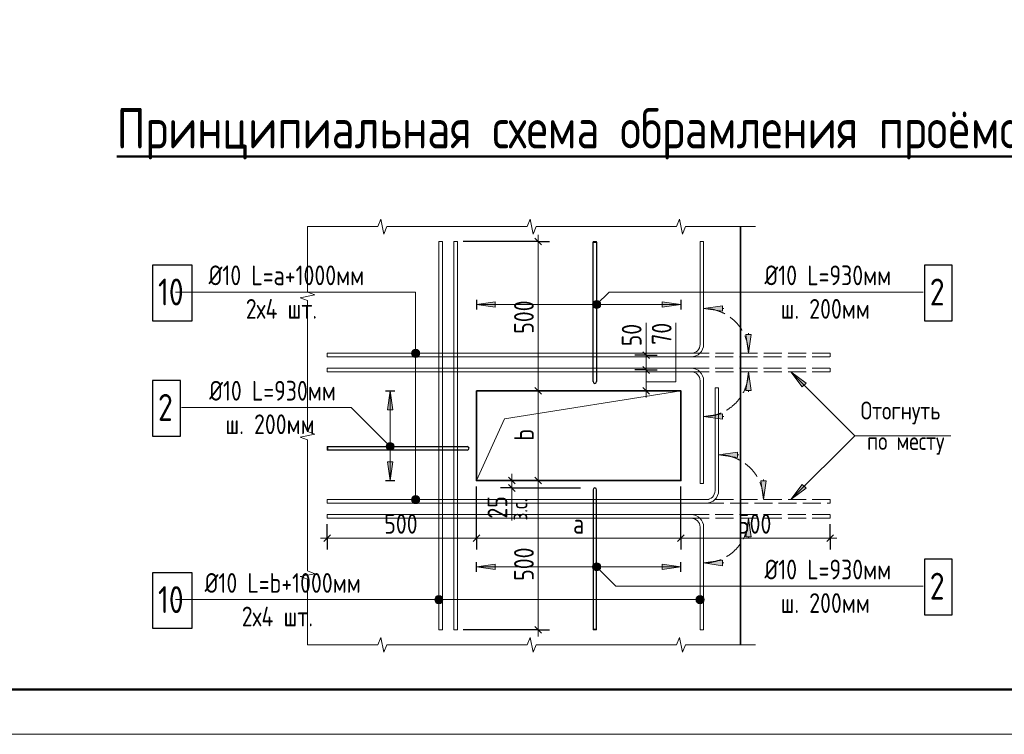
# Model space of a CAD drawing. Header units: millimetres. Extents: x 0 to 61017, y 0 to 42000.
# Tile 2 of 29: x 12609 to 23597, y 0 to 7975. Entities that reach past the tile are written whole.
import ezdxf

# ---------------------------------------------------------------- set-up
doc = ezdxf.new("R2010")
doc.units = ezdxf.units.MM
doc.linetypes.add('______2', pattern=[270, 200, -70])
for name, color, linetype, lineweight in [('Standard', 7, 'Continuous', 25), ('Арм.стержн.ниж.зоны 2й ряд', 7, '______2', 25), ('ЖБ Перекрытие средний уровень', 7, 'Continuous', 50), ('Размерная линия_ общее', 7, 'Continuous', 13), ('Текст_ общее', 7, 'Continuous', 25), ('Фоновоя арматура Х1', 7, 'Continuous', 25)]:
    doc.layers.add(name, color=color, linetype=linetype, lineweight=lineweight)
doc.styles.add('GOST 2.304-81', font='txt')

msp = doc.modelspace()

# ---------------------------------------------------------------- hatches: boundary and pattern name
at = {"layer": 'Standard', "linetype": 'Continuous', "lineweight": 13, "transparency": 33554687}
for points in [[(19090, 4784), (19035, 4839), (19015, 4827)], [(19090, 4807), (19058, 4839), (19035, 4839)], [(19090, 4807), (19035, 4839), (19090, 4784)], [(19058, 4839), (19090, 4807), (19079, 4827)], [(17916, 4826), (17706, 4796), (17916, 4766)], [(19079, 4764), (19015, 4827), (19003, 4807)], [(19079, 4764), (19003, 4807), (19058, 4752)], [(19058, 4752), (19003, 4807), (19003, 4784)], [(19058, 4752), (19003, 4784), (19035, 4752)], [(19035, 4752), (19003, 4784), (19015, 4764)], [(19090, 4784), (19015, 4827), (19079, 4764)], [(20451, 4782), (20241, 4752), (20451, 4722)], [(20771, 3836), (20741, 4046), (20711, 3836)], [(21384, 3918), (21214, 4046), (21341, 3876)], [(16699, 3224), (16731, 3255), (16711, 3244)], [(16731, 3255), (16699, 3224), (16699, 3201)], [(16731, 3255), (16699, 3201), (16754, 3255)], [(16754, 3255), (16699, 3201), (16711, 3180)], [(16754, 3255), (16711, 3180), (16774, 3244)], [(16774, 3244), (16711, 3180), (16731, 3169)], [(16774, 3244), (16731, 3169), (16786, 3224)], [(16786, 3224), (16731, 3169), (16754, 3169)], [(16786, 3224), (16754, 3169), (16786, 3201)], [(16786, 3201), (16754, 3169), (16774, 3180)], [(20618, 3149), (20408, 3119), (20618, 3089)], [(16712, 3042), (16742, 2832), (16772, 3042)], [(21341, 2789), (21214, 2619), (21384, 2746)], [(20771, 2202), (20741, 2412), (20711, 2202)], [(17916, 1899), (17706, 1869), (17916, 1839)], [(19015, 1837), (19058, 1912), (19003, 1857)], [(19003, 1857), (19058, 1912), (19035, 1912)], [(19003, 1857), (19035, 1912), (19003, 1880)], [(19003, 1880), (19035, 1912), (19015, 1901)], [(19015, 1837), (19079, 1901), (19058, 1912)], [(19035, 1825), (19079, 1901), (19015, 1837)], [(19035, 1825), (19090, 1880), (19079, 1901)], [(19058, 1825), (19090, 1880), (19035, 1825)], [(19058, 1825), (19090, 1857), (19090, 1880)], [(19090, 1857), (19058, 1825), (19079, 1837)]]:
    msp.add_hatch(color=7, dxfattribs=at).paths.add_polyline_path(points)
for points in [[(19778, 4826), (19988, 4796), (19778, 4766)], [(20771, 4462), (20741, 4252), (20711, 4462)], [(16712, 3622), (16742, 3832), (16772, 3622)], [(20451, 3516), (20241, 3546), (20451, 3576)], [(20938, 2829), (20908, 2619), (20878, 2829)], [(19778, 1899), (19988, 1869), (19778, 1839)], [(20451, 1882), (20241, 1912), (20451, 1942)]]:
    msp.add_hatch(color=7, dxfattribs=at).paths.add_polyline_path(points, flags=16)
at = {"layer": 'Текст_ общее', "linetype": 'Continuous', "lineweight": 13, "transparency": 33554687}
for points in [[(16988, 4275), (17066, 4275), (17049, 4291)], [(16988, 4275), (17049, 4291), (17004, 4291)], [(17004, 4291), (17049, 4291), (17027, 4297)], [(16982, 4252), (17072, 4252), (17066, 4275)], [(16982, 4252), (17066, 4275), (16988, 4275)], [(16988, 4230), (17072, 4252), (16982, 4252)], [(16988, 4230), (17066, 4230), (17072, 4252)], [(17004, 4214), (17066, 4230), (16988, 4230)], [(17004, 4214), (17049, 4214), (17066, 4230)], [(17049, 4214), (17004, 4214), (17027, 4207)], [(16982, 2619), (17072, 2619), (17066, 2641)], [(16982, 2619), (17066, 2641), (16988, 2641)], [(16988, 2641), (17066, 2641), (17049, 2658)], [(16988, 2641), (17049, 2658), (17004, 2658)], [(17004, 2658), (17049, 2658), (17027, 2664)], [(16988, 2596), (17072, 2619), (16982, 2619)], [(16988, 2596), (17066, 2596), (17072, 2619)], [(17004, 2580), (17066, 2596), (16988, 2596)], [(17004, 2580), (17049, 2580), (17066, 2596)], [(17049, 2580), (17004, 2580), (17027, 2574)], [(17263, 1464), (17263, 1541), (17247, 1525)], [(17286, 1458), (17286, 1548), (17263, 1541)], [(17286, 1458), (17263, 1541), (17263, 1464)], [(17308, 1464), (17308, 1541), (17286, 1548)], [(17308, 1464), (17286, 1548), (17286, 1458)], [(17325, 1480), (17325, 1525), (17308, 1541)], [(17325, 1480), (17308, 1541), (17308, 1464)], [(20178, 1464), (20178, 1541), (20162, 1525)], [(20201, 1458), (20201, 1548), (20178, 1541)], [(20201, 1458), (20178, 1541), (20178, 1464)], [(20223, 1464), (20223, 1541), (20201, 1548)], [(20223, 1464), (20201, 1548), (20201, 1458)], [(20240, 1480), (20240, 1525), (20223, 1541)], [(20240, 1480), (20223, 1541), (20223, 1464)], [(17247, 1480), (17247, 1525), (17241, 1503)], [(17263, 1464), (17247, 1525), (17247, 1480)], [(17325, 1525), (17325, 1480), (17331, 1503)], [(20162, 1480), (20162, 1525), (20156, 1503)], [(20178, 1464), (20162, 1525), (20162, 1480)], [(20240, 1525), (20240, 1480), (20246, 1503)]]:
    msp.add_hatch(color=7, dxfattribs=at).paths.add_polyline_path(points)

# ---------------------------------------------------------------- linework, layer by layer
at = {"layer": 'Standard', "color": 7, "linetype": 'Continuous', "lineweight": 13, "transparency": 33554687}
for p, q in [((16638, 5749), (16604, 5666)), ((16671, 5582), (16638, 5749)), ((18304, 5749), (18271, 5666)), ((18338, 5582), (18304, 5749)), ((19971, 5749), (19938, 5666)), ((20004, 5582), (19971, 5749)), ((15821, 5666), (15821, 5666)), ((16604, 5666), (15821, 5666)), ((15821, 5666), (15821, 4934)), ((16704, 5666), (16671, 5582)), ((17488, 5666), (16704, 5666)), ((18271, 5666), (17488, 5666)), ((18371, 5666), (18338, 5582)), ((19154, 5666), (18371, 5666)), ((19938, 5666), (19154, 5666)), ((20038, 5666), (20004, 5582)), ((20821, 5666), (20038, 5666)), ((15904, 4903), (15738, 4872)), ((15738, 4872), (15821, 4841)), ((15821, 4934), (15904, 4903)), ((15821, 4841), (15821, 4110)), ((19015, 4827), (19015, 4827)), ((19015, 4764), (19015, 4764)), ((19079, 4827), (19079, 4827)), ((19079, 4764), (19079, 4764)), ((19598, 4232), (19598, 4592)), ((15821, 4110), (15821, 3379)), ((21214, 4046), (21214, 4046)), ((21214, 4046), (21214, 4046)), ((21214, 4046), (21214, 4046)), ((21214, 4046), (21341, 3876)), ((21384, 3918), (21214, 4046)), ((21341, 3876), (21384, 3918)), ((21363, 3897), (21373, 3886)), ((15904, 3348), (15738, 3317)), ((15738, 3317), (15821, 3286)), ((15821, 3379), (15904, 3348)), ((15821, 3286), (15821, 2554)), ((16711, 3244), (16711, 3244)), ((16774, 3244), (16774, 3244)), ((16711, 3180), (16711, 3180)), ((16774, 3180), (16774, 3180)), ((21341, 2789), (21214, 2619)), ((21384, 2746), (21341, 2789)), ((21363, 2767), (21373, 2778)), ((18100, 2739), (18100, 2386)), ((21214, 2619), (21384, 2746)), ((15821, 2554), (15821, 1823)), ((21214, 2619), (21214, 2619)), ((21214, 2619), (21214, 2619)), ((21214, 2619), (21214, 2619)), ((19015, 1901), (19015, 1901)), ((19079, 1901), (19079, 1901)), ((15904, 1792), (15738, 1761)), ((15738, 1761), (15821, 1730)), ((15821, 1823), (15904, 1792)), ((19015, 1837), (19015, 1837)), ((19079, 1837), (19079, 1837)), ((15821, 1730), (15821, 999)), ((15821, 999), (16604, 999)), ((15821, 999), (15821, 999)), ((16604, 999), (16638, 1082)), ((16638, 1082), (16671, 916)), ((16671, 916), (16704, 999)), ((16704, 999), (17488, 999)), ((17488, 999), (18271, 999)), ((18271, 999), (18304, 1082)), ((18304, 1082), (18338, 916)), ((18338, 916), (18371, 999)), ((18371, 999), (19154, 999)), ((19154, 999), (19938, 999)), ((19938, 999), (19971, 1082)), ((19971, 1082), (20004, 916)), ((20004, 916), (20038, 999)), ((20038, 999), (20821, 999)), ((20821, 999), (20821, 999))]:
    msp.add_line(p, q, dxfattribs=at)
at = {"layer": 'Standard', "color": 251, "linetype": 'Continuous', "lineweight": 13, "true_color": 0x494949, "transparency": 33554687}
for p, q in [((17916, 4826), (17706, 4796)), ((19988, 4796), (17706, 4796)), ((17706, 4796), (17706, 4796)), ((17706, 4796), (17706, 4796)), ((17706, 4796), (17706, 4796)), ((17706, 4796), (17916, 4766)), ((17916, 4766), (17916, 4826)), ((17916, 4796), (17931, 4796)), ((19778, 4796), (19763, 4796)), ((19778, 4766), (19778, 4826)), ((19778, 4826), (19988, 4796)), ((19988, 4796), (19778, 4766)), ((19988, 4796), (19988, 4796)), ((19988, 4796), (19988, 4796)), ((19988, 4796), (19988, 4796)), ((20451, 4782), (20241, 4752)), ((20241, 4752), (20241, 4752)), ((20241, 4752), (20241, 4752)), ((20241, 4752), (20241, 4752)), ((20241, 4752), (20451, 4722)), ((20451, 4722), (20451, 4782)), ((20451, 4752), (20466, 4752)), ((20741, 4252), (20711, 4462)), ((20711, 4462), (20771, 4462)), ((20741, 4462), (20741, 4477)), ((20771, 4462), (20741, 4252)), ((20741, 4252), (20741, 4252)), ((20741, 4252), (20741, 4252)), ((20741, 4252), (20741, 4252)), ((20741, 4046), (20711, 3836)), ((20741, 4046), (20741, 4046)), ((20741, 4046), (20741, 4046)), ((20741, 4046), (20741, 4046)), ((20771, 3836), (20741, 4046)), ((16712, 3622), (16742, 3832)), ((16742, 3832), (16742, 2832)), ((16742, 3832), (16742, 3832)), ((16742, 3832), (16742, 3832)), ((16742, 3832), (16742, 3832)), ((16742, 3832), (16772, 3622)), ((20711, 3836), (20771, 3836)), ((20741, 3836), (20741, 3821)), ((16772, 3622), (16712, 3622)), ((16742, 3622), (16742, 3607)), ((20241, 3546), (20451, 3576)), ((20241, 3546), (20241, 3546)), ((20241, 3546), (20241, 3546)), ((20241, 3546), (20241, 3546)), ((20451, 3516), (20241, 3546)), ((20451, 3576), (20451, 3516)), ((20451, 3546), (20466, 3546)), ((20618, 3149), (20408, 3119)), ((20408, 3119), (20408, 3119)), ((20408, 3119), (20408, 3119)), ((20408, 3119), (20408, 3119)), ((20408, 3119), (20618, 3089)), ((20618, 3089), (20618, 3149)), ((20618, 3119), (20633, 3119)), ((16772, 3042), (16712, 3042)), ((16712, 3042), (16742, 2832)), ((16742, 3042), (16742, 3057)), ((16742, 2832), (16772, 3042)), ((16742, 2832), (16742, 2832)), ((16742, 2832), (16742, 2832)), ((16742, 2832), (16742, 2832)), ((20908, 2619), (20878, 2829)), ((20878, 2829), (20938, 2829)), ((20908, 2829), (20908, 2844)), ((20938, 2829), (20908, 2619)), ((20908, 2619), (20908, 2619)), ((20908, 2619), (20908, 2619)), ((20908, 2619), (20908, 2619)), ((20741, 2412), (20711, 2202)), ((20741, 2412), (20741, 2412)), ((20741, 2412), (20741, 2412)), ((20741, 2412), (20741, 2412)), ((20771, 2202), (20741, 2412)), ((20711, 2202), (20771, 2202)), ((20741, 2202), (20741, 2187)), ((17916, 1899), (17706, 1869)), ((19988, 1869), (17706, 1869)), ((17706, 1869), (17706, 1869)), ((17706, 1869), (17706, 1869)), ((17706, 1869), (17706, 1869)), ((17706, 1869), (17916, 1839)), ((17916, 1839), (17916, 1899)), ((17916, 1869), (17931, 1869)), ((19778, 1869), (19763, 1869)), ((19778, 1839), (19778, 1899)), ((19778, 1899), (19988, 1869)), ((19988, 1869), (19778, 1839)), ((19988, 1869), (19988, 1869)), ((19988, 1869), (19988, 1869)), ((19988, 1869), (19988, 1869)), ((20241, 1912), (20451, 1942)), ((20241, 1912), (20241, 1912)), ((20241, 1912), (20241, 1912)), ((20241, 1912), (20241, 1912)), ((20451, 1882), (20241, 1912)), ((20451, 1942), (20451, 1882)), ((20451, 1912), (20466, 1912))]:
    msp.add_line(p, q, dxfattribs=at)
at = {"layer": 'Standard', "color": 7, "linetype": '______2', "lineweight": 13, "transparency": 33554687}
for p, q in [((21654, 4252), (20101, 4252)), ((20101, 4212), (21654, 4212)), ((21654, 4212), (21654, 4252)), ((20101, 4086), (21654, 4086)), ((21654, 4086), (21654, 4046)), ((21654, 4046), (20101, 4046)), ((21654, 2619), (20268, 2619)), ((20268, 2579), (21654, 2579)), ((21654, 2579), (21654, 2619)), ((20101, 2452), (21654, 2452)), ((21654, 2452), (21654, 2412)), ((21654, 2412), (20101, 2412))]:
    msp.add_line(p, q, dxfattribs=at)
at = {"layer": 'Standard', "color": 7, "linetype": 'Continuous', "lineweight": 13, "transparency": 33554687}
msp.add_lwpolyline([(0, 0), (59400, 0), (59400, 42000), (0, 42000), (0, 0)], close=True, dxfattribs=at)
at = {"layer": 'Standard', "color": 7, "linetype": 'Continuous', "lineweight": 50, "transparency": 33554687}
msp.add_lwpolyline([(2000, 41500), (58900, 41500), (58900, 500), (2000, 500), (2000, 41500)], close=True, dxfattribs=at)
at = {"layer": 'Standard', "color": 7, "linetype": 'Continuous', "lineweight": 13, "transparency": 33554687}
for points in [[(17326, 5499), (17326, 1166), (17286, 1166), (17286, 5499), (17326, 5499)], [(17493, 5499), (17493, 1166), (17453, 1166), (17453, 5499), (17493, 5499)], [(19047, 5492), (19007, 5492), (19007, 5499), (19047, 5499), (19047, 5492)], [(20201, 4352), (20201, 5499), (20241, 5499), (20241, 4352)], [(22691, 4936), (19187, 4936), (19047, 4796)], [(19931, 4592), (19931, 3932), (19598, 3932)], [(20101, 4252), (16039, 4252), (16039, 4212), (20101, 4212)], [(20101, 4046), (16039, 4046), (16039, 4086), (20101, 4086)], [(23001, 3332), (21927, 3332), (21214, 4046)], [(20201, 3946), (20201, 2799), (20241, 2799), (20241, 3946)], [(20368, 2719), (20368, 3866), (20408, 3866), (20408, 2719)], [(17706, 2832), (18019, 3519), (19988, 3832)], [(14416, 3648), (16307, 3648), (16742, 3212)], [(23001, 3332), (21927, 3332), (21214, 2619)], [(16046, 3212), (16046, 3172), (16039, 3172), (16039, 3212), (16046, 3212)], [(20268, 2619), (16039, 2619), (16039, 2579), (20268, 2579)], [(20101, 2412), (16039, 2412), (16039, 2452), (20101, 2452)], [(20201, 2312), (20201, 1166), (20241, 1166), (20241, 2312)], [(22691, 1653), (19263, 1653), (19047, 1869)], [(19047, 1172), (19007, 1172), (19007, 1166), (19047, 1166), (19047, 1172)]]:
    msp.add_lwpolyline(points, dxfattribs=at)
at = {"layer": 'Standard', "color": 7, "linetype": 'Continuous', "lineweight": 25, "transparency": 33554687}
for points in [[(19007, 3936), (19007, 5492), (19047, 5492), (19047, 3936)], [(17603, 3172), (16046, 3172), (16046, 3212), (17603, 3212)], [(19007, 2729), (19007, 1172), (19047, 1172), (19047, 2729)]]:
    msp.add_lwpolyline(points, dxfattribs=at)
at = {"layer": 'Standard', "color": 7, "linetype": 'Continuous', "lineweight": 13, "transparency": 33554687}
for centre in [(19047, 4796), (16742, 3212), (19047, 1869)]:
    msp.add_circle(centre, 45, dxfattribs=at)
at = {"layer": 'Standard', "color": 251, "linetype": '______2', "lineweight": 13, "true_color": 0x494949, "transparency": 33554687}
for centre, start, end in [((20241, 4252), 0, 90), ((20241, 4046), 270, 0), ((20408, 2619), 0, 90), ((20241, 2412), 270, 0)]:
    msp.add_arc(centre, 500, start, end, dxfattribs=at)
at = {"layer": 'Standard', "color": 7, "linetype": 'Continuous', "lineweight": 13, "transparency": 33554687}
for centre, radius, start, end in [((20101, 4352), 100, 270, 0), ((20101, 4352), 140, 270, 0), ((20101, 3946), 140, 0, 90), ((20101, 3946), 100, 0, 90), ((20268, 2719), 100, 270, 0), ((20268, 2719), 140, 270, 0), ((20101, 2312), 140, 0, 90), ((20101, 2312), 100, 0, 90)]:
    msp.add_arc(centre, radius, start, end, dxfattribs=at)
at = {"layer": 'Standard', "color": 7, "linetype": 'Continuous', "lineweight": 25, "transparency": 33554687}
for centre, start, end in [((19027, 3936), 180, 0), ((17603, 3192), 270, 90), ((19027, 2729), 0, 180)]:
    msp.add_arc(centre, 20, start, end, dxfattribs=at)
at = {"layer": 'Арм.стержн.ниж.зоны 2й ряд', "color": 251, "linetype": 'Continuous', "lineweight": 25, "true_color": 0x494949, "transparency": 33554687}
for p, q in [((17706, 4849), (17706, 4742)), ((19988, 4849), (19988, 4742)), ((16689, 3832), (16796, 3832)), ((16689, 2832), (16796, 2832)), ((17706, 1815), (17706, 1922)), ((19988, 1815), (19988, 1922))]:
    msp.add_line(p, q, dxfattribs=at)
at = {"layer": 'ЖБ Перекрытие средний уровень', "color": 7, "linetype": 'Continuous', "lineweight": 35, "transparency": 33554687}
msp.add_line((20654, 999), (20654, 5666), dxfattribs=at)
msp.add_lwpolyline([(17706, 3832), (19988, 3832), (19988, 2832), (17706, 2832), (17706, 3832)], dxfattribs=at)
at = {"layer": 'Размерная линия_ общее', "color": 253, "linetype": 'Continuous', "lineweight": -3, "true_color": 0xa0a0a0, "transparency": 33554687}
for p, q in [((18396, 5499), (17559, 5499)), ((18396, 5499), (18271, 5499)), ((18396, 5499), (18521, 5499)), ((19598, 4232), (19473, 4232)), ((19598, 4232), (19723, 4232)), ((19598, 4232), (19598, 4232)), ((19598, 4066), (19473, 4066)), ((19598, 4066), (19723, 4066)), ((19598, 4066), (19604, 4066)), ((18396, 3832), (18271, 3832)), ((18396, 3832), (18521, 3832)), ((19598, 3832), (19473, 3832)), ((19598, 3832), (19723, 3832)), ((19598, 3832), (19604, 3832)), ((17706, 2189), (17706, 2766)), ((17706, 2189), (17706, 2766)), ((18396, 2832), (17773, 2832)), ((18100, 2832), (17975, 2832)), ((18100, 2749), (17975, 2749)), ((18100, 2832), (18033, 2832)), ((18100, 2832), (18225, 2832)), ((18100, 2749), (18225, 2749)), ((18396, 2832), (18271, 2832)), ((18396, 2832), (18271, 2832)), ((18396, 2832), (18521, 2832)), ((18396, 2832), (18396, 2832)), ((18396, 2832), (18521, 2832)), ((19988, 2189), (19988, 2766)), ((19988, 2189), (19988, 2766)), ((16039, 2189), (16039, 2346)), ((16039, 2189), (16039, 2314)), ((17706, 2189), (17706, 2314)), ((17706, 2189), (17706, 2314)), ((19988, 2189), (19988, 2314)), ((19988, 2189), (19988, 2314)), ((21654, 2189), (21654, 2346)), ((21654, 2189), (21654, 2314)), ((16039, 2189), (16039, 2064)), ((17706, 2189), (17706, 2064)), ((17706, 2189), (17706, 2064)), ((19988, 2189), (19988, 2064)), ((19988, 2189), (19988, 2064)), ((21654, 2189), (21654, 2064)), ((18396, 1166), (17559, 1166)), ((18396, 1166), (18271, 1166)), ((18396, 1166), (18521, 1166))]:
    msp.add_line(p, q, dxfattribs=at)
at = {"layer": 'Размерная линия_ общее', "color": 7, "linetype": 'Continuous', "lineweight": 25, "transparency": 33554687}
for p, q in [((18433, 5461), (18358, 5536)), ((19636, 4195), (19561, 4270)), ((19636, 4028), (19561, 4103)), ((18433, 3795), (18358, 3870)), ((19636, 3795), (19561, 3870)), ((18062, 2870), (18137, 2795)), ((18433, 2795), (18358, 2870)), ((18358, 2870), (18433, 2795)), ((18062, 2786), (18137, 2711)), ((16077, 2226), (16002, 2151)), ((17743, 2226), (17668, 2151)), ((17668, 2151), (17743, 2226)), ((19950, 2151), (20025, 2226)), ((19950, 2151), (20025, 2226)), ((21617, 2151), (21692, 2226)), ((18358, 1203), (18433, 1128))]:
    msp.add_line(p, q, dxfattribs=at)
at = {"layer": 'Размерная линия_ общее', "color": 7, "linetype": 'Continuous', "lineweight": 13, "transparency": 33554687}
for p, q in [((18396, 5499), (18396, 5574)), ((18396, 3832), (18396, 5499)), ((19598, 4232), (19598, 4307)), ((19598, 3832), (19598, 4066)), ((19598, 3832), (19598, 3757)), ((18100, 2832), (18100, 2907)), ((18396, 2832), (18396, 2907)), ((18100, 2832), (18100, 2749)), ((18100, 2749), (18100, 2674)), ((18396, 2832), (18396, 2757)), ((16039, 2189), (15964, 2189)), ((17706, 2189), (16039, 2189)), ((17706, 2189), (17631, 2189)), ((17706, 2189), (17781, 2189)), ((17706, 2189), (19988, 2189)), ((19988, 2189), (19913, 2189)), ((19988, 2189), (21654, 2189)), ((19988, 2189), (20063, 2189)), ((21654, 2189), (21729, 2189)), ((18396, 1166), (18396, 1091))]:
    msp.add_line(p, q, dxfattribs=at)
for points in [[(19598, 4066), (19598, 4222), (19598, 4222), (19598, 4232)], [(18396, 2832), (18396, 3204), (18396, 3204), (18396, 3832)], [(18396, 2832), (18396, 1642), (18396, 1642), (18396, 1166)]]:
    msp.add_lwpolyline(points, dxfattribs=at)
at = {"layer": 'Размерная линия_ общее', "color": 253, "linetype": 'Continuous', "lineweight": -3, "true_color": 0xa0a0a0, "transparency": 33554687}
for points in [[(18396, 3832), (18379, 3832), (18379, 3832), (17773, 3832)], [(18100, 2749), (18473, 2749), (18473, 2749), (18867, 2749)]]:
    msp.add_lwpolyline(points, dxfattribs=at)
at = {"layer": 'Текст_ общее', "color": 7, "linetype": 'Continuous', "lineweight": 13, "transparency": 33554687}
for p, q in [((17027, 4297), (17027, 4297)), ((16982, 4252), (16982, 4252)), ((17027, 4207), (17027, 4207)), ((17072, 4252), (17072, 4252)), ((17027, 2664), (17027, 2664)), ((16982, 2619), (16982, 2619)), ((17027, 2574), (17027, 2574)), ((17072, 2619), (17072, 2619)), ((17286, 1548), (17286, 1548)), ((20201, 1548), (20201, 1548)), ((17241, 1503), (17241, 1503)), ((17286, 1458), (17286, 1458)), ((17331, 1503), (17331, 1503)), ((20156, 1503), (20156, 1503)), ((20201, 1458), (20201, 1458)), ((20246, 1503), (20246, 1503))]:
    msp.add_line(p, q, dxfattribs=at)
for points in [[(17027, 4252), (17027, 4936), (14346, 4936)], [(17027, 2619), (17027, 4936), (14346, 4936)], [(17286, 1503), (17027, 1503), (14346, 1503)], [(20201, 1503), (17027, 1503), (14346, 1503)]]:
    msp.add_lwpolyline(points, dxfattribs=at)
for centre in [(17027, 4252), (17027, 2619), (17286, 1503), (20201, 1503)]:
    msp.add_circle(centre, 45, dxfattribs=at)
at = {"layer": 'Фоновоя арматура Х1', "color": 7, "linetype": 'Continuous', "lineweight": 25, "transparency": 33554687}
for points in [[(14092, 4616), (14532, 4616), (14532, 5236), (14092, 5236), (14092, 4616)], [(22705, 4616), (23015, 4616), (23015, 5236), (22705, 5236), (22705, 4616)], [(14092, 3328), (14402, 3328), (14402, 3948), (14092, 3948), (14092, 3328)], [(22705, 1333), (23015, 1333), (23015, 1953), (22705, 1953), (22705, 1333)], [(14092, 1183), (14532, 1183), (14532, 1803), (14092, 1803), (14092, 1183)]]:
    msp.add_lwpolyline(points, dxfattribs=at)

# ---------------------------------------------------------------- texts
at = {"layer": 'Standard', "color": 7, "linetype": 'Continuous', "lineweight": 25, "transparency": 33554687, "char_height": 220, "attachment_point": 7, "style": 'GOST 2.304-81'}
for s, insert, width in [('Ø10\\~L=а+1000мм', (14717, 5012), 1831.81), ('Ø10\\~L=930мм', (20920, 5012), 1488.03), ('2х4\\~шт.', (15132, 4638), 1000.99), ('ш.\\~200мм', (21101, 4638), 1125.89), ('Ø10\\~L=930мм', (14723, 3724), 1488.04), ('ш.\\~200мм', (14905, 3350), 1125.91), ('Ø10\\~L=930мм', (20920, 1729), 1488.03), ('Ø10\\~L=b+1000мм', (14673, 1579), 1831.8), ('ш.\\~200мм', (21101, 1355), 1125.89), ('2х4\\~шт.', (15087, 1205), 1000.98)]:
    msp.add_mtext(s, dxfattribs=dict(at, insert=insert, width=width))
at = {"layer": 'Standard', "color": 7, "linetype": 'Continuous', "lineweight": 18, "transparency": 33554687, "char_height": 200, "attachment_point": 7, "style": 'GOST 2.304-81'}
for s, insert, width in [('Отогнуть', (21994, 3459), 1109.09), ('по\\~месту', (22064, 3119), 1038.01)]:
    msp.add_mtext(s, dxfattribs=dict(at, insert=insert, width=width))
at = {"layer": 'Размерная линия_ общее', "color": 7, "linetype": 'Continuous', "lineweight": 25, "transparency": 33554687, "char_height": 220, "attachment_point": 7, "rotation": 90, "style": 'GOST 2.304-81'}
for s, insert, width in [('500', (18346, 4470), 516.38), ('50', (19548, 4330), 375.73), ('70', (19883, 4347), 391.3), ('b', (18346, 3277), 235.08), ('25', (18050, 2408), 375.73), ('500', (18346, 1713), 516.38)]:
    msp.add_mtext(s, dxfattribs=dict(at, insert=insert, width=width))
at = {"layer": 'Размерная линия_ общее', "color": 7, "linetype": 'Continuous', "lineweight": 18, "transparency": 33554687, "insert": (18274, 2386), "char_height": 180, "width": 364.96, "attachment_point": 7, "rotation": 90, "style": 'GOST 2.304-81'}
msp.add_mtext('з.с.', dxfattribs=at)
at = {"layer": 'Размерная линия_ общее', "color": 7, "linetype": 'Continuous', "lineweight": 25, "transparency": 33554687, "char_height": 220, "attachment_point": 7, "style": 'GOST 2.304-81'}
for s, insert, width in [('500', (16677, 2239), 516.39), ('500', (20625, 2239), 516.4), ('а', (18784, 2239), 235.08)]:
    msp.add_mtext(s, dxfattribs=dict(at, insert=insert, width=width))
at = {"layer": 'Текст_ общее', "color": 7, "linetype": 'Continuous', "lineweight": 50, "transparency": 33554687, "insert": (13691, 6416), "char_height": 450, "width": 10170.27, "attachment_point": 7, "style": 'GOST 2.304-81'}
msp.add_mtext('{\\LПринципиальная\\~схема\\~обрамления\\~проёмов}', dxfattribs=at)
at = {"layer": 'Фоновоя арматура Х1', "color": 7, "linetype": 'Continuous', "lineweight": 25, "transparency": 33554687, "char_height": 300, "attachment_point": 7, "style": 'GOST 2.304-81'}
for s, insert, width in [('10', (14152, 4786), 469.67), ('2', (22765, 4786), 341.81), ('2', (14152, 3498), 341.8), ('2', (22765, 1503), 341.81), ('10', (14152, 1353), 469.67)]:
    msp.add_mtext(s, dxfattribs=dict(at, insert=insert, width=width))

doc.saveas('drawing.dxf')
